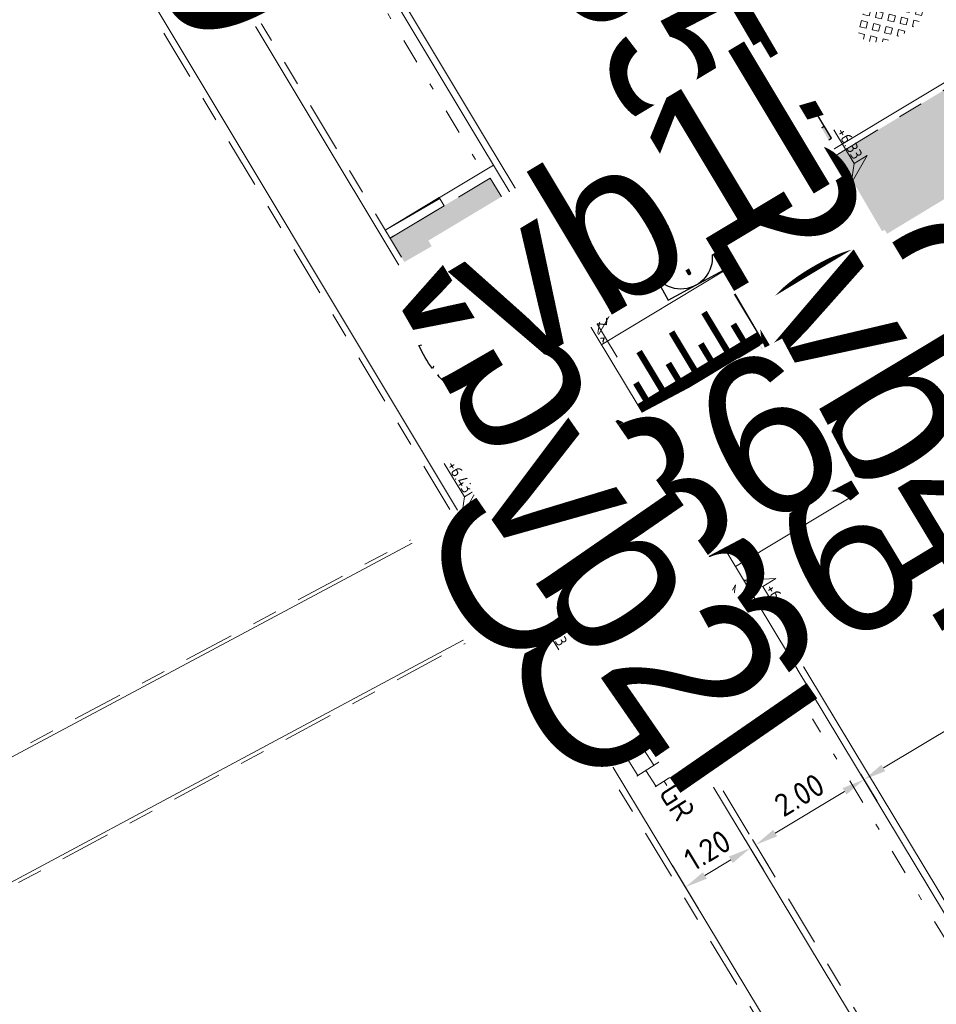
# Model space of a CAD drawing. Header units: metres. Extents: x 155090 to 155676, y 461362 to 461889.
# Tile 70 of 99: x 155256 to 155270, y 461647 to 461663. Entities that reach past the tile are written whole.
import ezdxf
from ezdxf.enums import TextEntityAlignment as Align

# ---------------------------------------------------------------- set-up
doc = ezdxf.new("R2018")
doc.units = ezdxf.units.M
for name, pattern in [('VH-GELEIDEBAND', [6, 2, -2, 0, -2]), ('VH-OPSLUITBAND-SO', [10, 4, -2, 2, -2]), ('VH-TROTTOIRBAND_130-150', [15, 5, -2, 2, -2, 2, -2]), ('ZZ-HIDDEN-SO', [4, 2, -2])]:
    doc.linetypes.add(name, pattern=pattern)
doc.layers.get('0').update_dxf_attribs({"lineweight": 18})
doc.layers.get('Defpoints').update_dxf_attribs({"lineweight": 18})
for name, color, linetype, lineweight in [('B-WE-VH-KANTOPSLUITING_OPSLUITBAND_60X200-G', 150, 'VH-OPSLUITBAND-SO', 18), ('B-WE-VH-MATERIAALGRENS-G', 7, 'ZZ-HIDDEN-SO', 18), ('B-WE-VH-VERHARDING_HALFVERHARDING_GRASBETONSTEEN-S-200', 130, 'Continuous', 18), ('N-WE-GR-BOOM-S', 90, 'Continuous', 25), ('N-WE-RI-OVERIG_RIOOLPUT_INSPECTIE-S-200', 10, 'Continuous', 25), ('N-WE-VH-KANTOPSLUITING-T18', 10, 'Continuous', 18), ('N-WE-VH-KANTOPSLUITING_GELEIDEBAND_50 200-G', 20, 'VH-GELEIDEBAND', 18), ('N-WE-VH-KANTOPSLUITING_OPSLUITBAND_100X200-G', 150, 'VH-OPSLUITBAND-SO', 18), ('N-WE-VH-KANTOPSLUITING_TROTTOIRBAND_130 150X250-G', 210, 'VH-TROTTOIRBAND_130-150', 18), ('N-WE-VH-KANTOPSLUITING_VERLOOPBAND-S', 7, 'Continuous', 18), ('N-WE-VH-KANTOPSLUITING_VOORKANT_BAND-G', 50, 'Continuous', 18), ('N-WE-VH-KANTVERHARDING_STREKLAAG-G', 60, 'Continuous', 18), ('N-WE-VH-VERHARDING_TEGEL-KLEUR-DUN-S', 7, 'Continuous', 18), ('N-WE-VW-MARKERING_SYMBOOL_PLATEAU-S', 7, 'Continuous', 18), ('X-XX-AL-HOOGTELABEL-S', 7, 'Continuous', 18), ('X-XX-AL-M', 7, 'Continuous', 18)]:
    doc.layers.add(name, color=color, linetype=linetype, lineweight=lineweight)
doc.layers.add('N-WE-GR-Groen-A-200', color=7, linetype='Continuous', lineweight=18, true_color=0x52a500)
doc.layers.add('N-WE-RI-HWA_KOLK-S-200', color=150, linetype='Continuous', lineweight=25, true_color=0x007fff)
doc.styles.add('NLCS-ISO', font='NLCS-ISO.ttf')
doc.styles.add('NLCS-ISO-M200-T18', font='NLCS-ISO.ttf', dxfattribs={"height": 0.36})
doc.dimstyles.new('NLCS-M200-T18-PIJL_L2_H1', dxfattribs={"dimscale": 0.2, "dimtxt": 2.5, "dimasz": 1.8, "dimexe": 2, "dimexo": 2, "dimgap": 0.7, "dimtad": 1, "dimzin": 0, "dimdsep": 46, "dimtxsty": 'NLCS-ISO-M200-T18', "dimcen": 0, "dimdle": 2, "dimclrd": 256, "dimclre": 256, "dimclrt": 10, "dimadec": 1, "dimazin": 0, "dimtfac": 1, "dimtdec": 3, "dimtofl": 0, "dimtmove": 0, "dimatfit": 3, "dimfxl": 2, "dimfxlon": 1, "dimtfillclr": 256, "dimtolj": 1, "dimtzin": 0, "dimlwd": -1, "dimlwe": -1, "dimarcsym": 0})
doc.dimstyles.new('NLCS-M200-T18-PIJL_L2_H2', dxfattribs={"dimscale": 0.2, "dimtxt": 0.36, "dimasz": 1.8, "dimexe": 2, "dimexo": 2, "dimgap": 0.7, "dimtad": 1, "dimzin": 0, "dimdsep": 46, "dimtxsty": 'NLCS-ISO-M200-T18', "dimcen": 0, "dimdle": 2, "dimclrd": 256, "dimclre": 256, "dimclrt": 10, "dimazin": 0, "dimtfac": 1, "dimtofl": 0, "dimtmove": 0, "dimatfit": 3, "dimfxl": 2, "dimfxlon": 1, "dimtfill": 1, "dimtfillclr": 256, "dimtolj": 1, "dimtzin": 0, "dimlwd": -1, "dimlwe": -1, "dimarcsym": 0})

# ---------------------------------------------------------------- blocks, each defined once
blk = doc.blocks.new('*D36')
at = {"layer": 'Defpoints', "color": 0, "transparency": 16777216}
for p in [(155272.808, 461652.989), (155272.808, 461652.989), (155268.951, 461650.671)]:
    blk.add_point(p, dxfattribs=at)
at = {"layer": 'X-XX-AL-M', "transparency": 16777216}
for p, q in [((155272.808, 461652.989), (155273.014, 461652.646)), ((155269.26, 461650.857), (155272.5, 461652.804)), ((155268.951, 461650.671), (155269.157, 461650.328))]:
    blk.add_line(p, q, dxfattribs=at)
for points in [[(155272.469, 461652.855), (155272.531, 461652.752), (155272.808, 461652.989)], [(155269.229, 461650.908), (155269.29, 461650.805), (155268.951, 461650.671)]]:
    blk.add_solid(points, dxfattribs=at)
at = {"layer": 'X-XX-AL-M', "color": 10, "transparency": 16777216, "insert": (155270.715, 461652.104), "char_height": 0.36, "attachment_point": 5, "rotation": 30.9996, "style": 'NLCS-ISO-M200-T18', "bg_fill": 3, "box_fill_scale": 1.1, "bg_fill_color": 256, "bg_fill_true_color": 13158600, "bg_fill_transparency": 0}
blk.add_mtext('\\A1;4.50', dxfattribs=at)
blk = doc.blocks.new('*U53')
at = {"lineweight": 30, "flags": 106}
blk.add_attdef('OB', text='', height=0.36, dxfattribs=at).set_placement((0, 0.1), align=Align.BOTTOM_CENTER)
blk = doc.blocks.new('*U46')
at = {"lineweight": 9}
for p, q in [((-1.5, -1.6), (-1.5, 1.6)), ((0, -1.784), (0, 1.784)), ((1.5, -1.6), (1.5, 1.6)), ((-3, -0.835), (-3, 0.835)), ((-1.837, 1.5), (-1.5, 1.5)), ((0, 1.5), (1.5, 1.5)), ((3, -0.835), (3, 0.835)), ((-3.08, 0.75), (-3, 0.75)), ((-3, 0), (-1.5, 0)), ((-1.5, 0.75), (0, 0.75)), ((0, 0), (1.5, 0)), ((1.5, 0.75), (3, 0.75)), ((3, 0), (3.395, 0)), ((-3.08, -0.75), (-3, -0.75)), ((-1.5, -0.75), (0, -0.75)), ((1.5, -0.75), (3, -0.75)), ((-1.837, -1.5), (-1.5, -1.5)), ((0, -1.5), (1.5, -1.5))]:
    blk.add_line(p, q, dxfattribs=at)
at = {"style": 'NLCS-ISO'}
blk.add_attdef('FORMAAT', text='', height=1.8, dxfattribs=at).set_placement((-3.18, 0), align=Align.MIDDLE_RIGHT)
blk.add_attdef('KLEUR', text='', height=1.8, dxfattribs=at).set_placement((3.495, 0), align=Align.MIDDLE_LEFT)
blk = doc.blocks.new('*U50')
at = {"lineweight": 30, "flags": 106}
blk.add_attdef('OB', text='', height=0.36, dxfattribs=at).set_placement((0, 0.1), align=Align.BOTTOM_CENTER)
blk = doc.blocks.new('*U51')
at = {"lineweight": 30, "flags": 106}
blk.add_attdef('OB', text='', height=0.36, dxfattribs=at).set_placement((0, 0.1), align=Align.BOTTOM_CENTER)
blk = doc.blocks.new('*D84')
at = {"layer": 'Defpoints', "color": 0, "transparency": 16777216}
for p in [(155263.75, 461655.592), (155264.817, 461654.483), (155264.524, 461654.307)]:
    blk.add_point(p, dxfattribs=at)
at = {"layer": 'X-XX-AL-M', "transparency": 16777216}
for p, q in [((155264.043, 461655.768), (155264.385, 461655.974)), ((155264.229, 461655.459), (155264.631, 461654.792)), ((155264.817, 461654.483), (155265.159, 461654.69))]:
    blk.add_line(p, q, dxfattribs=at)
for points in [[(155264.28, 461655.49), (155264.177, 461655.428), (155264.043, 461655.768)], [(155264.682, 461654.823), (155264.58, 461654.761), (155264.817, 461654.483)]]:
    blk.add_solid(points, dxfattribs=at)
at = {"layer": 'X-XX-AL-M', "color": 10, "transparency": 16777216, "insert": (155264.704, 461655.291), "char_height": 0.36, "attachment_point": 5, "rotation": 301.0715, "style": 'NLCS-ISO-M200-T18', "bg_fill": 3, "box_fill_scale": 1.1, "bg_fill_color": 256, "bg_fill_true_color": 13158600, "bg_fill_transparency": 0}
blk.add_mtext('\\A1;1.50', dxfattribs=at)
blk = doc.blocks.new('*D85')
at = {"layer": 'Defpoints', "color": 0, "transparency": 16777216}
for p in [(155264.907, 461653.313), (155263.88, 461652.694), (155267.152, 461649.587)]:
    blk.add_point(p, dxfattribs=at)
at = {"layer": 'X-XX-AL-M', "transparency": 16777216}
for p, q in [((155266.946, 461649.93), (155267.359, 461649.245)), ((155265.918, 461649.31), (155266.331, 461648.625)), ((155266.433, 461649.154), (155266.844, 461649.401))]:
    blk.add_line(p, q, dxfattribs=at)
for points in [[(155266.813, 461649.453), (155266.875, 461649.35), (155267.152, 461649.587)], [(155266.402, 461649.205), (155266.464, 461649.102), (155266.125, 461648.968)]]:
    blk.add_solid(points, dxfattribs=at)
at = {"layer": 'X-XX-AL-M', "color": 10, "transparency": 16777216, "insert": (155266.473, 461649.552), "char_height": 0.36, "attachment_point": 5, "rotation": 31.0715, "style": 'NLCS-ISO-M200-T18', "bg_fill": 3, "box_fill_scale": 1.1, "bg_fill_color": 256, "bg_fill_true_color": 13158600, "bg_fill_transparency": 0}
blk.add_mtext('\\A1;1.20', dxfattribs=at)
blk = doc.blocks.new('*U139')
blk.add_line((0, 20), (1000, 0))
blk.add_lwpolyline([(0, 0), (1000, 0), (1000, 150), (0, 150)], close=True)
blk = doc.blocks.new('*U140')
at = {"lineweight": 30, "flags": 106}
blk.add_attdef('OB', text='', height=0.36, dxfattribs=at).set_placement((0, 0.1), align=Align.BOTTOM_CENTER)
blk = doc.blocks.new('SVH-VERLOOPBAND_TROTTOIRBAND 130 150X250 HD_OPSLUITBAND 100X200 HD_LINKS_L1000-MM_DYN')
blk.add_lwpolyline([(0, 0.1), (0.1, 0.1), (0.9, 0.15), (1, 0.15), (1, 0), (0, 0)], close=True)
blk.add_lwpolyline([(0.9, 0.02), (1, 0.02), (0.9, 0.02), (0.1, 0)])
blk = doc.blocks.new('*U118')
at = {"lineweight": 30, "flags": 106}
blk.add_attdef('OB', text='', height=0.36, dxfattribs=at).set_placement((0, 0.1), align=Align.BOTTOM_CENTER)
blk = doc.blocks.new('*U250')
at = {"lineweight": 18}
for p, q in [((-2.46, 2.07), (-2.46, 4.47)), ((-2.46, 4.47), (0, 0)), ((-8.66, 2.07), (-2.46, 2.07)), ((0, 0), (-2.46, 2.07))]:
    blk.add_line(p, q, dxfattribs=at)
at = {"lineweight": 18, "style": 'NLCS-ISO'}
blk.add_attdef('...', text='', height=1.8, dxfattribs=at).set_placement((-5.56, 1.65), align=Align.BOTTOM_CENTER)
blk = doc.blocks.new('*U409')
at = {"lineweight": 18}
for p, q in [((2.46, 4.47), (0, 0)), ((2.46, 2.07), (2.46, 4.47)), ((0, 0), (2.46, 2.07)), ((8.66, 2.07), (2.46, 2.07))]:
    blk.add_line(p, q, dxfattribs=at)
at = {"lineweight": 18, "style": 'NLCS-ISO'}
blk.add_attdef('...', text='', height=1.8, dxfattribs=at).set_placement((5.56, 1.65), align=Align.BOTTOM_CENTER)
blk = doc.blocks.new('*U257')
blk.add_lwpolyline([(0, 0), (1000, 0), (1000, 200), (0, 200)], close=True)
blk.add_lwpolyline([(900, 0), (100, 150), (0, 150)])
blk = doc.blocks.new('*U258')
at = {"lineweight": 30, "flags": 106}
blk.add_attdef('OB', text='', height=0.36, dxfattribs=at).set_placement((0, 0.1), align=Align.BOTTOM_CENTER)
blk = doc.blocks.new('SRI-KOLK_TROTTOIR-SO')
blk.add_hatch(color=256).paths.add_polyline_path([(1.125, 1.5), (-1.125, 1.5), (-1.125, 0)])
blk.add_line((-1.125, 0), (1.125, 1.5))
at = {"flags": 128}
blk.add_lwpolyline([(-1.125, 0), (1.125, 0), (1.125, 1.5), (-1.125, 1.5)], close=True, dxfattribs=at)
blk = doc.blocks.new('SRI-KOLK_RWS-SO')
h = blk.add_hatch(color=256)
h.dxf.hatch_style = 1
h.paths.add_polyline_path([(0, 0), (1.125, 0), (1.125, 1.5), (0, 1.5)])
blk.add_line((0, 0), (0, 1.5))
blk.add_lwpolyline([(-1.125, 0), (1.125, 0), (1.125, 1.5), (-1.125, 1.5)], close=True)
blk = doc.blocks.new('SVH-GRASBETONSTEEN_02_KL-SO')
for p, q in [((-0.77, 1.29), (-0.415, 1.646)), ((-0.059, 1.29), (-0.415, 1.646)), ((0.297, 1.646), (0.223, 1.72)), ((0.297, 1.646), (0.362, 1.711)), ((0.653, 1.29), (0.989, 1.626)), ((1.364, 1.29), (1.038, 1.616)), ((-2.905, 0.579), (-2.549, 0.935)), ((-2.193, 0.579), (-2.549, 0.935)), ((-2.193, 1.29), (-2.164, 1.32)), ((-1.838, 0.935), (-2.193, 1.29)), ((-1.838, 0.935), (-1.482, 1.29)), ((-1.482, 1.29), (-1.691, 1.5)), ((-1.482, 0.579), (-1.126, 0.935)), ((-0.77, 0.579), (-1.126, 0.935)), ((-0.415, 0.935), (-0.77, 1.29)), ((-0.415, 0.935), (-0.059, 1.29)), ((-0.059, 0.579), (0.297, 0.935)), ((0.653, 0.579), (0.297, 0.935)), ((1.008, 0.935), (0.653, 1.29)), ((1.008, 0.935), (1.364, 1.29)), ((1.364, 0.579), (1.72, 0.935)), ((2.076, 0.579), (1.72, 0.935)), ((2.432, 0.935), (2.128, 1.239)), ((2.432, 0.935), (2.499, 1.002)), ((-2.905, -0.133), (-3.256, 0.218)), ((-2.549, 0.223), (-2.905, 0.579)), ((-2.549, 0.223), (-2.193, 0.579)), ((-2.193, -0.133), (-1.838, 0.223)), ((-1.482, -0.133), (-1.838, 0.223)), ((-1.126, 0.223), (-1.482, 0.579)), ((-1.126, 0.223), (-0.77, 0.579)), ((-0.77, -0.133), (-0.415, 0.223)), ((-0.059, -0.133), (-0.415, 0.223)), ((0.297, 0.223), (-0.059, 0.579)), ((0.297, 0.223), (0.653, 0.579)), ((0.653, -0.133), (1.008, 0.223)), ((1.364, -0.133), (1.008, 0.223)), ((1.72, 0.223), (1.364, 0.579)), ((1.72, 0.223), (2.076, 0.579)), ((2.076, -0.133), (2.432, 0.223)), ((2.787, -0.133), (2.432, 0.223)), ((2.787, 0.579), (2.855, 0.646)), ((3.016, 0.35), (2.787, 0.579)), ((-3.178, -0.406), (-2.905, -0.133)), ((-2.875, -0.814), (-2.549, -0.489)), ((-2.193, -0.844), (-2.549, -0.489)), ((-1.838, -0.489), (-2.193, -0.133)), ((-1.838, -0.489), (-1.482, -0.133)), ((-1.482, -0.844), (-1.126, -0.489)), ((-0.77, -0.844), (-1.126, -0.489)), ((-0.415, -0.489), (-0.77, -0.133)), ((-0.415, -0.489), (-0.059, -0.133)), ((-0.059, -0.844), (0.297, -0.489)), ((0.653, -0.844), (0.297, -0.489)), ((1.008, -0.489), (0.653, -0.133)), ((1.008, -0.489), (1.364, -0.133)), ((1.364, -0.844), (1.72, -0.489)), ((2.076, -0.844), (1.72, -0.489)), ((2.432, -0.489), (2.076, -0.133)), ((2.432, -0.489), (2.787, -0.133)), ((-2.47, -1.121), (-2.193, -0.844)), ((-1.993, -1.355), (-1.838, -1.2)), ((-1.529, -1.509), (-1.838, -1.2)), ((-1.126, -1.2), (-1.482, -0.844)), ((-1.126, -1.2), (-0.77, -0.844)), ((-0.77, -1.556), (-0.415, -1.2)), ((-0.662, -1.665), (-0.77, -1.556)), ((-0.059, -1.556), (-0.415, -1.2)), ((-0.193, -1.69), (-0.059, -1.556)), ((0.297, -1.2), (-0.059, -0.844)), ((0.297, -1.2), (0.653, -0.844)), ((0.653, -1.556), (1.008, -1.2)), ((0.729, -1.632), (0.653, -1.556)), ((1.319, -1.511), (1.008, -1.2)), ((1.72, -1.2), (1.364, -0.844)), ((1.72, -1.2), (2.076, -0.844))]:
    blk.add_line(p, q)
at = {"style": 'NLCS-ISO'}
blk.add_attdef('FORMAAT', text='', height=1.8, dxfattribs=at).set_placement((-4.309, -0.133), align=Align.MIDDLE_RIGHT)
blk.add_attdef('KLEUR', text='', height=1.8, dxfattribs=at).set_placement((4.191, -0.133), align=Align.MIDDLE_LEFT)
at = {"style": 'NLCS-ISO', "flags": 1}
blk.add_attdef('FUNCTIE', text='', height=1.8, dxfattribs=at).set_placement((-0.059, -2.883), align=Align.TOP_CENTER)
blk = doc.blocks.new('*U297')
for points in [[(0, 4.1), (4.5, 4.1)], [(0, 2.05), (4.5, 2.05)], [(0, 0), (4.5, 0)]]:
    blk.add_lwpolyline(points)
for points, const_width in [([(0.45, 3.7), (0.45, 3)], 0.1), ([(1.05, 3.7), (1.05, 3)], 0.1), ([(1.65, 3.7), (1.65, 3)], 0.1), ([(2.25, 3.7), (2.25, 3)], 0.1), ([(2.85, 3.7), (2.85, 3)], 0.1), ([(3.45, 3.7), (3.45, 3)], 0.1), ([(4.05, 3.7), (4.05, 3)], 0.1), ([(0.15, 3.3), (0.15, 3)], 0.1), ([(0.75, 3.3), (0.75, 3)], 0.1), ([(1.35, 3.3), (1.35, 3)], 0.1), ([(1.95, 3.3), (1.95, 3)], 0.1), ([(2.55, 3.3), (2.55, 3)], 0.1), ([(3.15, 3.3), (3.15, 3)], 0.1), ([(3.75, 3.3), (3.75, 3)], 0.1), ([(4.35, 3.3), (4.35, 3)], 0.1), ([(0, 2.9), (4.5, 2.9)], 0.2), ([(0, 1.2), (4.5, 1.2)], 0.2), ([(0.15, 0.8), (0.15, 1.1)], 0.1), ([(0.45, 0.4), (0.45, 1.1)], 0.1), ([(0.75, 0.8), (0.75, 1.1)], 0.1), ([(1.05, 0.4), (1.05, 1.1)], 0.1), ([(1.35, 0.8), (1.35, 1.1)], 0.1), ([(1.65, 0.4), (1.65, 1.1)], 0.1), ([(1.95, 0.8), (1.95, 1.1)], 0.1), ([(2.25, 0.4), (2.25, 1.1)], 0.1), ([(2.55, 0.8), (2.55, 1.1)], 0.1), ([(2.85, 0.4), (2.85, 1.1)], 0.1), ([(3.15, 0.8), (3.15, 1.1)], 0.1), ([(3.45, 0.4), (3.45, 1.1)], 0.1), ([(3.75, 0.8), (3.75, 1.1)], 0.1), ([(4.05, 0.4), (4.05, 1.1)], 0.1), ([(4.35, 0.8), (4.35, 1.1)], 0.1)]:
    blk.add_lwpolyline(points, dxfattribs=dict(const_width=const_width))
blk = doc.blocks.new('*D311')
at = {"layer": 'Defpoints', "color": 0, "transparency": 16777216}
for p in [(155267.304, 461657.55), (155268.078, 461656.265), (155268.078, 461656.265)]:
    blk.add_point(p, dxfattribs=at)
at = {"layer": 'X-XX-AL-M', "transparency": 16777216}
for p, q in [((155267.304, 461657.55), (155266.961, 461657.344)), ((155267.489, 461657.242), (155267.892, 461656.574)), ((155268.078, 461656.265), (155267.735, 461656.059))]:
    blk.add_line(p, q, dxfattribs=at)
for points in [[(155267.541, 461657.273), (155267.438, 461657.211), (155267.304, 461657.55)], [(155267.943, 461656.605), (155267.841, 461656.543), (155268.078, 461656.265)]]:
    blk.add_solid(points, dxfattribs=at)
at = {"layer": 'X-XX-AL-M', "color": 10, "transparency": 16777216, "insert": (155267.965, 461657.073), "char_height": 0.36, "attachment_point": 5, "rotation": 301.0715, "style": 'NLCS-ISO-M200-T18', "bg_fill": 3, "box_fill_scale": 1.1, "bg_fill_color": 256, "bg_fill_true_color": 13158600, "bg_fill_transparency": 0}
blk.add_mtext('\\A1;1.50', dxfattribs=at)
blk = doc.blocks.new('SGR-BOOM_05')
blk.add_lwpolyline([(0.433, 4.712), (0.441, 4.722), (0.45, 4.731), (0.457, 4.739), (0.465, 4.746), (0.473, 4.754), (0.48, 4.761), (0.487, 4.77), (0.494, 4.779), (0.501, 4.79), (0.508, 4.802), (0.513, 4.817), (0.516, 4.836), (0.517, 4.858), (0.515, 4.885), (0.509, 4.916), (0.475, 5.034, -0.52938), (0.529, 5.099, -0.087139), (2.218, 4.625, -0.372341), (2.284, 4.473), (2.354, 4.119), (2.18, 3.946), (1.992, 3.985), (1.767, 3.817), (1.853, 3.602), (2.086, 3.527), (2.712, 3.671), (2.864, 3.587), (2.85, 3.453), (2.707, 3.365), (2.577, 2.941), (2.743, 2.67), (3.168, 3.347, -0.504641), (3.406, 3.14, 0.331948), (3.544, 2.921, 0.282008), (3.993, 3.004), (3.957, 2.985, -0.512156), (4.163, 2.984, -0.16076), (5.094, -0.056), (4.977, -0.169), (4.976, -0.294), (4.862, -0.315), (4.876, -0.438), (4.698, -0.381), (4.644, -0.519), (4.864, -0.665), (4.933, -0.72), (5.054, -0.599, -0.106371), (4.341, -2.61), (3.705, -2.201), (3.588, -2.282), (3.512, -1.945), (3.286, -1.673), (3.024, -1.676), (3.03, -1.99), (2.83, -2.678), (2.861, -2.809), (3.005, -2.829), (3.93, -3.183, -0.236298), (-0.225, -5.013, 0.159625), (-0.347, -4.77, 0.350802), (-0.315, -4.528, -0.504641), (-0.6, -4.393), (-0.531, -4.17), (-0.647, -3.962), (-0.802, -3.978), (-0.825, -4.144), (-0.942, -4.211), (-1.08, -4.106), (-1.2, -3.475), (-1.291, -3.384), (-1.522, -3.391), (-1.586, -3.665), (-1.68, -3.694), (-1.769, -3.923), (-2.003, -3.798, 0.733583), (-1.918, -3.973, -0.861625), (-1.87, -4.128, 0.279978), (-2.043, -4.393), (-2.036, -4.403, -0.827056), (-2.208, -4.583, -0.116774), (-4.152, -2.556), (-4.114, -2.549), (-4.084, -2.541), (-4.059, -2.531), (-4.039, -2.52), (-4.024, -2.509), (-4.013, -2.498), (-4.004, -2.486), (-3.768, -2.184), (-3.762, -2.173), (-3.758, -2.163), (-3.755, -2.153), (-3.752, -2.143), (-3.748, -2.133), (-3.745, -2.123), (-3.74, -2.111), (-3.735, -2.099), (-3.729, -2.085), (-3.721, -2.071), (-3.713, -2.056), (-3.705, -2.04), (-3.697, -2.024), (-3.689, -2.007), (-3.682, -1.991), (-3.676, -1.975), (-3.671, -1.959), (-3.668, -1.944), (-3.666, -1.929), (-3.665, -1.916), (-3.666, -1.904), (-3.668, -1.893), (-3.671, -1.884), (-3.676, -1.877), (-3.682, -1.872), (-3.69, -1.869), (-3.698, -1.867), (-3.708, -1.866), (-3.718, -1.865), (-3.729, -1.864), (-3.74, -1.863), (-3.752, -1.86), (-3.764, -1.856), (-3.776, -1.85), (-3.788, -1.843), (-3.801, -1.835), (-3.813, -1.826), (-3.826, -1.816), (-3.84, -1.806), (-3.853, -1.796), (-3.866, -1.785), (-3.88, -1.774), (-3.893, -1.762), (-3.907, -1.75), (-4.15, -2.028), (-4.162, -2.015), (-4.173, -2), (-4.183, -1.984), (-4.193, -1.968), (-4.204, -1.951), (-4.219, -1.938), (-4.242, -1.928), (-4.274, -1.924), (-4.319, -1.929), (-4.379, -1.942), (-4.457, -1.967, -0.040997), (-4.791, -1.027), (-4.617, -1.057), (-4.463, -1.156), (-4.38, -1.082), (-4.281, -0.927), (-4.376, -0.782), (-4.323, -0.567), (-4.52, -0.551), (-4.652, -0.423), (-4.892, -0.58, -0.05814), (-4.988, 0.829), (-4.852, 0.802), (-4.298, 0.364), (-4.06, 0.447), (-3.128, 0.693), (-3.049, 1), (-3.409, 1.144), (-3.464, 1.261), (-4.121, 1.584), (-4.136, 1.769), (-4.358, 1.957), (-4.448, 2.14), (-4.297, 2.378), (-3.958, 2.431), (-3.65, 2.633), (-3.646, 2.84), (-3.838, 3.066), (-3.787, 3.162), (-3.863, 3.31, -0.13428), (-1.664, 4.835, -0.541727), (-1.597, 4.783), (-1.608, 4.639), (-1.605, 4.565), (-1.595, 4.508), (-1.579, 4.465), (-1.558, 4.434), (-1.535, 4.41), (-1.511, 4.392), (-1.487, 4.376), (-1.465, 4.359), (-1.446, 4.342), (-1.428, 4.325), (-1.411, 4.309), (-1.395, 4.295), (-1.38, 4.284), (-1.364, 4.276), (-1.347, 4.272), (-1.33, 4.272), (-1.312, 4.277), (-1.292, 4.285), (-1.273, 4.294), (-1.252, 4.305), (-1.232, 4.316), (-1.211, 4.327), (-1.189, 4.336), (-1.168, 4.342), (-1.147, 4.347), (-1.126, 4.35), (-1.105, 4.353), (-1.085, 4.356), (-1.066, 4.36), (-1.048, 4.365), (-1.031, 4.372), (-1.015, 4.382), (-1, 4.394), (-0.986, 4.408), (-0.973, 4.424), (-0.963, 4.324), (-0.94, 4.298), (-0.834, 4.118), (-0.611, 3.996), (-0.927, 4.508), (-0.921, 4.523), (-0.917, 4.539), (-0.915, 4.553), (-0.916, 4.568), (-0.92, 4.583), (-0.927, 4.598), (-0.938, 4.613), (-0.953, 4.629), (-0.972, 4.647), (-0.994, 4.667), (-1.02, 4.691), (-1.05, 4.719), (-1.082, 4.754), (-1.117, 4.795), (-1.199, 4.901, -0.543104), (-1.171, 4.981, -0.046766), (-0.234, 5.117, -0.385168), (-0.182, 5.074), (-0.152, 4.882), (-0.138, 4.822), (-0.121, 4.78), (-0.104, 4.753), (-0.085, 4.737), (-0.066, 4.73), (-0.047, 4.727), (-0.027, 4.726), (-0.009, 4.724), (0.009, 4.72), (0.027, 4.716), (0.044, 4.71), (0.061, 4.704), (0.077, 4.697), (0.093, 4.689), (0.109, 4.682), (0.124, 4.675), (0.139, 4.668), (0.153, 4.66), (0.167, 4.653), (0.18, 4.645), (0.191, 4.638), (0.202, 4.629), (0.211, 4.621), (0.219, 4.611), (0.225, 4.602), (0.231, 4.593), (0.236, 4.584), (0.242, 4.576), (0.247, 4.569), (0.253, 4.564), (0.26, 4.56), (0.269, 4.559), (0.278, 4.56), (0.289, 4.563), (0.3, 4.568), (0.312, 4.574), (0.324, 4.582), (0.336, 4.592), (0.348, 4.603), (0.36, 4.616), (0.371, 4.63), (0.382, 4.644), (0.393, 4.659), (0.404, 4.673), (0.414, 4.687), (0.423, 4.7)], format="xyb", close=True)
blk.add_circle((0, 0), 0.15)
blk = doc.blocks.new('SRI-PUT_INSPECTIE-SO')
at = {"flags": 128}
blk.add_lwpolyline([(-2, -2), (2, -2), (2, 2), (-2, 2)], close=True, dxfattribs=at)
blk.add_circle((0, 0), 2)
at = {"style": 'NLCS-ISO'}
blk.add_text('I', height=2.5, dxfattribs=at).set_placement((-0.003, -0.007), align=Align.MIDDLE_CENTER)
blk = doc.blocks.new('*D577')
at = {"layer": 'Defpoints', "color": 0, "transparency": 16777216}
for p in [(155268.694, 461651.098), (155268.951, 461650.671), (155266.981, 461650.066)]:
    blk.add_point(p, dxfattribs=at)
at = {"layer": 'X-XX-AL-M', "transparency": 16777216}
for p, q in [((155268.9, 461650.756), (155269.158, 461650.328)), ((155267.546, 461649.825), (155268.643, 461650.485)), ((155267.187, 461649.724), (155267.445, 461649.296))]:
    blk.add_line(p, q, dxfattribs=at)
for points in [[(155268.612, 461650.537), (155268.674, 461650.434), (155268.951, 461650.671)], [(155267.515, 461649.876), (155267.577, 461649.773), (155267.238, 461649.639)]]:
    blk.add_solid(points, dxfattribs=at)
at = {"layer": 'X-XX-AL-M', "color": 10, "transparency": 16777216, "insert": (155267.929, 461650.429), "char_height": 0.36, "attachment_point": 5, "rotation": 31.0715, "style": 'NLCS-ISO-M200-T18'}
blk.add_mtext('\\A1;2.00', dxfattribs=at)

msp = doc.modelspace()

# ---------------------------------------------------------------- hatches: boundary and pattern name
at = {"layer": 'N-WE-GR-Groen-A-200', "true_color": 0x7fff00, "transparency": 33554585}
h = msp.add_hatch(color=70, dxfattribs=at)
h.dxf.hatch_style = 1
h.paths.add_polyline_path([(155277.076, 461663.492), (155269.142, 461675.59), (155266.238, 461673.898), (155271.156, 461665.71), (155272.728, 461663.101), (155272.6, 461663.023), (155268.488, 461660.546), (155269.473, 461658.911)])
h = msp.add_hatch(color=70, dxfattribs=at)
h.dxf.hatch_style = 1
h.paths.add_polyline_path([(155263.036, 461660.197), (155261.449, 461659.245), (155263.618, 461655.629), (155265.254, 461656.61), (155264.799, 461657.271)])

# ---------------------------------------------------------------- linework, layer by layer
at = {"layer": 'B-WE-VH-KANTOPSLUITING_OPSLUITBAND_60X200-G', "ltscale": 0.2, "flags": 128}
for points in [[(155270.265, 461657.403), (155269.388, 461658.859)], [(155262.462, 461654.835), (155262.462, 461654.835), (155211.305, 461627.51)], [(155212.199, 461625.804), (155263.427, 461653.251)]]:
    msp.add_lwpolyline(points, dxfattribs=at)
at = {"layer": 'B-WE-VH-MATERIAALGRENS-G', "ltscale": 0.1, "flags": 128}
for points in [[(155262.462, 461654.835), (155262.55, 461654.882)], [(155263.427, 461653.251), (155263.515, 461653.298)]]:
    msp.add_lwpolyline(points, dxfattribs=at)
at = {"layer": 'N-WE-VH-KANTOPSLUITING_GELEIDEBAND_50 200-G', "ltscale": 0.2, "flags": 128}
for points in [[(155243.843, 461692.567), (155253.755, 461676.251), (155254.26, 461674.725), (155262.715, 461660.633), (155262.915, 461660.3)], [(155260.697, 461673.509), (155266.914, 461663.158), (155269.473, 461658.911)], [(155266.716, 461653.993), (155277.859, 461635.5), (155281.207, 461629.943), (155290.906, 461614.016)]]:
    msp.add_lwpolyline(points, dxfattribs=at)
at = {"layer": 'N-WE-VH-KANTOPSLUITING_OPSLUITBAND_100X200-G', "ltscale": 0.2, "flags": 128}
for points in [[(155269.388, 461658.859), (155277.076, 461663.492), (155269.142, 461675.59), (155266.238, 461673.898)], [(155254.425, 461674.448), (155252.882, 461673.522), (155263.618, 461655.629), (155265.254, 461656.61)], [(155251.693, 461672.783), (155262.462, 461654.835)], [(155272.599, 461663.023), (155268.488, 461660.546)], [(155266.079, 461655.244), (155265.307, 461656.525)], [(155277.038, 461636.863), (155275.496, 461635.934), (155264.503, 461654.178), (155266.131, 461655.158)], [(155263.427, 461653.251), (155263.427, 461653.251), (155274.205, 461635.364)]]:
    msp.add_lwpolyline(points, dxfattribs=at)
at = {"layer": 'N-WE-VH-KANTOPSLUITING_TROTTOIRBAND_130 150X250-G', "ltscale": 0.2, "flags": 128}
msp.add_lwpolyline([(155264.799, 461657.271), (155263.036, 461660.197), (155261.449, 461659.245)], dxfattribs=at)
at = {"layer": 'N-WE-VH-KANTOPSLUITING_VOORKANT_BAND-G', "ltscale": 0.2, "flags": 128}
msp.add_lwpolyline([(155256.309, 461681.098), (155257.359, 461679.371), (155257.868, 461677.832), (155258.433, 461676.89), (155266.743, 461663.055), (155285.227, 461632.378), (155293.115, 461619.426, 0.408681), (155301.263, 461617.363), (155351.043, 461646.4, 0.428626), (155352.38, 461652.038), (155350.758, 461654.528)], format="xyb", dxfattribs=at)
for points in [[(155269.439, 461658.774), (155277.216, 461663.46), (155269.173, 461675.724), (155266.186, 461673.984)], [(155254.374, 461674.534), (155252.745, 461673.557), (155263.584, 461655.492), (155265.307, 461656.525)], [(155211.333, 461627.457), (155262.581, 461654.831), (155251.75, 461672.882), (155201.362, 461645.967)], [(155272.548, 461663.109), (155268.437, 461660.631)], [(155263.087, 461660.403), (155261.371, 461659.374)], [(155277.09, 461636.777), (155275.462, 461635.796), (155264.366, 461654.212), (155266.079, 461655.244)]]:
    msp.add_lwpolyline(points, dxfattribs=at)
msp.add_lwpolyline([(155212.082, 461625.809), (155263.484, 461653.35), (155274.324, 461635.36), (155222.058, 461607.449)], close=True, dxfattribs=at)
at = {"layer": 'N-WE-VH-KANTVERHARDING_STREKLAAG-G', "ltscale": 0.2, "flags": 128}
msp.add_lwpolyline([(155248.026, 461694.532, 0.000254), (155248.029, 461694.525), (155256.22, 461681.044), (155257.263, 461679.327), (155257.772, 461677.788), (155258.343, 461676.836), (155266.653, 461663.001), (155268.746, 461659.528)], format="xyb", dxfattribs=at)
at = {"layer": 'N-WE-VH-KANTVERHARDING_STREKLAAG-G', "ltscale": 0.2}
msp.add_lwpolyline([(155244.363, 461692.298), (155254.033, 461676.38), (155254.539, 461674.853), (155262.976, 461660.791), (155265.044, 461657.358)], dxfattribs=at)

# ---------------------------------------------------------------- block references
at = {"layer": 'B-WE-VH-VERHARDING_HALFVERHARDING_GRASBETONSTEEN-S-200', "xscale": 0.2, "yscale": 0.2, "zscale": 0.2, "rotation": 31.24885404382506}
msp.add_blockref('SVH-GRASBETONSTEEN_02_KL-SO', (155269.445, 461662.795), dxfattribs=at).add_auto_attribs({'KLEUR': 'GR'})
at = {"layer": 'N-WE-RI-HWA_KOLK-S-200', "xscale": 0.2, "yscale": 0.2, "zscale": 0.2}
for name, p, rotation in [('SRI-KOLK_RWS-SO', (155268.062, 461660.866), 301.0715070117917), ('SRI-KOLK_TROTTOIR-SO', (155264.18, 461658.59), 121.0715069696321)]:
    msp.add_blockref(name, p, dxfattribs=dict(at, rotation=rotation))
at = {"layer": 'N-WE-RI-OVERIG_RIOOLPUT_INSPECTIE-S-200', "xscale": 0.25, "yscale": 0.25, "zscale": 0.25, "rotation": 28.56407164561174}
msp.add_blockref('SRI-PUT_INSPECTIE-SO', (155266.051, 461658.939), dxfattribs=at)
at = {"layer": 'N-WE-VH-KANTOPSLUITING-T18'}
ref = msp.add_blockref('*U50', (155255.4, 461673.324), dxfattribs=dict(at, xscale=0.75, yscale=0.75, zscale=0.75, rotation=297.0090223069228))
lines = msp.add_mtext('GB5/20', dxfattribs={"layer": '0', "insert": (155255.467, 461673.358), "char_height": 2.5, "attachment_point": 1, "rotation": 297.009, "bg_fill": 3, "box_fill_scale": 1, "bg_fill_color": 256, "bg_fill_transparency": 0})
ref.add_attrib('OB', '', (155255.467, 461673.358), dxfattribs={"flags": 54}).embed_mtext(lines)
at = {"layer": 'N-WE-VH-KANTOPSLUITING_VERLOOPBAND-S', "xscale": 0.001, "yscale": 0.001, "zscale": 0.001}
for name, p, rotation in [('*U139', (155262.229, 461659.888), 210.9645736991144), ('*U257', (155268.786, 461659.664), 301.0715069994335), ('*U257', (155266.732, 461654.353), 121.071506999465)]:
    msp.add_blockref(name, p, dxfattribs=dict(at, rotation=rotation))
at = {"layer": 'N-WE-VH-KANTOPSLUITING_VERLOOPBAND-S', "rotation": 121.0715070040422}
msp.add_blockref('SVH-VERLOOPBAND_TROTTOIRBAND 130 150X250 HD_OPSLUITBAND 100X200 HD_LINKS_L1000-MM_DYN', (155265.391, 461656.576), dxfattribs=at)
at = {"layer": 'N-WE-VH-VERHARDING_TEGEL-KLEUR-DUN-S'}
ref = msp.add_blockref('*U46', (155265.464, 461651.151), dxfattribs=dict(at, xscale=0.2000000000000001, yscale=0.2000000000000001, zscale=0.2000000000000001, rotation=302.5724114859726))
ref.add_attrib('KLEUR', 'GR', dxfattribs={"layer": '0', "height": 0.36, "rotation": 302.5724, "style": 'NLCS-ISO'}).set_placement((155265.84, 461650.562), align=Align.MIDDLE_LEFT)
at = {"layer": 'X-XX-AL-HOOGTELABEL-S', "xscale": 0.1, "yscale": 0.1, "zscale": 0.1, "rotation": 301.3739453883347}
for name, p, values in [('*U250', (155268.749, 461660.112), {'...': '+6.33'}), ('*U250', (155266.651, 461658.848), {'...': '+6.34'}), ('*U250', (155264.73, 461657.676), {'...': '+6.28'}), ('*U250', (155262.963, 461656.626), {'...': '+6.40'}), ('*U250', (155262.581, 461654.831), {'...': '+6.43'}), ('*U409', (155268.974, 461654.993), {'...': '+6.34'})]:
    msp.add_blockref(name, p, dxfattribs=at).add_auto_attribs(values)
at = {"layer": 'X-XX-AL-HOOGTELABEL-S'}
ref = msp.add_blockref('*U250', (155268.578, 461660.009), dxfattribs=dict(at, xscale=-0.1, yscale=0.1, zscale=0.1, rotation=121.3739448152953))
ref.add_attrib('...', '+6.28', dxfattribs={"layer": '0', "lineweight": 18, "height": 0.18, "rotation": 301.3739, "style": 'NLCS-ISO'}).set_placement((155267.871, 461660.229), align=Align.BOTTOM_CENTER)

# ---------------------------------------------------------------- next in the draw order: dimensions: what is measured, and where the dimension line sits
at = {"layer": 'X-XX-AL-M'}
for p1, p2, distance, picture, middle in [((155263.75, 461655.592), (155264.524, 461654.307), 0.341, '*D84', (155264.704, 461655.291)), ((155268.951, 461650.671), (155272.808, 461652.989), 0, '*D36', (155270.715, 461652.104))]:
    dim = msp.add_aligned_dim(p1=p1, p2=p2, distance=distance, dimstyle='NLCS-M200-T18-PIJL_L2_H2', override={"dimtxsty": 'NLCS-ISO-M200-T18', "dimtfill": 1}, dxfattribs=at)
    dim.commit()
    dim.dimension.update_dxf_attribs({"geometry": picture, "text_midpoint": middle})
dim = msp.add_aligned_dim(p1=(155263.88, 461652.694), p2=(155264.907, 461653.313), distance=-4.35, dimstyle='NLCS-M200-T18-PIJL_L2_H2', dxfattribs=at)
dim.commit()
dim.dimension.update_dxf_attribs({"geometry": '*D85', "text_midpoint": (155266.473, 461649.552)})

# ---------------------------------------------------------------- next in the draw order: linework, layer by layer
at = {"layer": 'N-WE-VH-KANTVERHARDING_STREKLAAG-G', "ltscale": 0.2}
msp.add_lwpolyline([(155267.136, 461653.886), (155281.468, 461630.101), (155290.211, 461615.744), (155291.687, 461613.321, -0.386436), (155290.896, 461609.221)], format="xyb", dxfattribs=at)

# ---------------------------------------------------------------- next in the draw order: block references
at = {"layer": 'N-WE-GR-BOOM-S', "xscale": 0.2997035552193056, "yscale": 0.2997035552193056, "zscale": 0.2997035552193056, "rotation": 26.5502593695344}
msp.add_blockref('SGR-BOOM_05', (155263.355, 461657.991), dxfattribs=at)
at = {"layer": 'N-WE-RI-HWA_KOLK-S-200', "xscale": 0.2, "yscale": 0.2, "zscale": 0.2, "rotation": 121.0715070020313}
msp.add_blockref('SRI-KOLK_RWS-SO', (155267.535, 461653.022), dxfattribs=at)
at = {"layer": 'N-WE-VH-KANTOPSLUITING-T18'}
ref = msp.add_blockref('*U51', (155270.402, 461659.971), dxfattribs=dict(at, xscale=0.75, yscale=0.75, zscale=0.75, rotation=301.209683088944))
lines = msp.add_mtext('OB10', dxfattribs={"layer": '0', "insert": (155270.466, 461660.01), "char_height": 2.5, "attachment_point": 1, "rotation": 301.2097, "bg_fill": 3, "box_fill_scale": 1, "bg_fill_color": 256, "bg_fill_transparency": 0})
ref.add_attrib('OB', '', (155270.466, 461660.01), dxfattribs={"flags": 32}).embed_mtext(lines)
ref = msp.add_blockref('*U53', (155263.415, 461659.871), dxfattribs=dict(at, xscale=0.75, yscale=0.75, zscale=0.75, rotation=299.9902045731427))
lines = msp.add_mtext('vb1l', dxfattribs={"layer": '0', "insert": (155263.48, 461659.908), "char_height": 2.5, "attachment_point": 1, "rotation": 299.9902, "bg_fill": 3, "box_fill_scale": 1, "bg_fill_color": 256, "bg_fill_transparency": 0})
ref.add_attrib('OB', '', (155263.48, 461659.908), dxfattribs={"flags": 28}).embed_mtext(lines)
ref = msp.add_blockref('*U51', (155263.049, 461652.589), dxfattribs=dict(at, xscale=0.75, yscale=0.75, zscale=0.75, rotation=27.90539758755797))
lines = msp.add_mtext('OB6', dxfattribs={"layer": '0', "insert": (155263.014, 461652.656), "char_height": 2.5, "attachment_point": 1, "rotation": 27.9054, "bg_fill": 3, "box_fill_scale": 1, "bg_fill_color": 256, "bg_fill_transparency": 0})
ref.add_attrib('OB', '', (155263.014, 461652.656), dxfattribs={"flags": 62}).embed_mtext(lines)
at = {"layer": 'N-WE-VW-MARKERING_SYMBOOL_PLATEAU-S', "lineweight": 0, "rotation": 31.0715070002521}
msp.add_blockref('*U297', (155266.916, 461654.048), dxfattribs=at)
at = {"layer": 'X-XX-AL-HOOGTELABEL-S', "xscale": 0.1, "yscale": 0.1, "zscale": 0.1, "rotation": 301.3739453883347}
for p, values in [((155264.503, 461654.178), {'...': '+6.40'}), ((155267.046, 461653.832), {'...': '+6.28'}), ((155263.496, 461653.356), {'...': '+6.43'})]:
    msp.add_blockref('*U409', p, dxfattribs=at).add_auto_attribs(values)
at = {"layer": 'X-XX-AL-HOOGTELABEL-S'}
ref = msp.add_blockref('*U409', (155266.918, 461653.755), dxfattribs=dict(at, xscale=-0.1, yscale=0.1, zscale=0.1, rotation=121.3739448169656))
ref.add_attrib('...', '+6.38', dxfattribs={"layer": '0', "lineweight": 18, "height": 0.18, "rotation": 301.3739, "style": 'NLCS-ISO'}).set_placement((155266.79, 461653.025), align=Align.BOTTOM_CENTER)

# ---------------------------------------------------------------- next in the draw order: dimensions: what is measured, and where the dimension line sits
at = {"layer": 'X-XX-AL-M'}
dim = msp.add_aligned_dim(p1=(155266.981, 461650.066), p2=(155268.694, 461651.098), distance=-0.499, dimstyle='NLCS-M200-T18-PIJL_L2_H1', dxfattribs=at)
dim.commit()
dim.dimension.update_dxf_attribs({"geometry": '*D577', "text_midpoint": (155267.929, 461650.429)})

# ---------------------------------------------------------------- next in the draw order: dimensions: what is measured, and where the dimension line sits
dim = msp.add_aligned_dim(p1=(155267.304, 461657.55), p2=(155268.078, 461656.265), distance=0, dimstyle='NLCS-M200-T18-PIJL_L2_H2', override={"dimtxsty": 'NLCS-ISO-M200-T18', "dimtfill": 1}, dxfattribs=at)
dim.commit()
dim.dimension.update_dxf_attribs({"geometry": '*D311', "text_midpoint": (155267.965, 461657.073)})

# ---------------------------------------------------------------- next in the draw order: linework, layer by layer
at = {"layer": 'N-WE-VH-KANTOPSLUITING_VOORKANT_BAND-G', "ltscale": 0.2}
msp.add_lwpolyline([(155253.937, 461676.336), (155254.443, 461674.808), (155262.886, 461660.736), (155281.378, 461630.047), (155290.122, 461615.689)], dxfattribs=at)

# ---------------------------------------------------------------- next in the draw order: block references
at = {"layer": 'N-WE-RI-OVERIG_RIOOLPUT_INSPECTIE-S-200', "xscale": 0.25, "yscale": 0.25, "zscale": 0.25, "rotation": 297.0599712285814}
msp.add_blockref('SRI-PUT_INSPECTIE-SO', (155269.108, 461655.932), dxfattribs=at)
at = {"layer": 'N-WE-VH-KANTOPSLUITING-T18'}
ref = msp.add_blockref('*U50', (155264.286, 461667.668), dxfattribs=dict(at, xscale=0.75, yscale=0.75, zscale=0.75, rotation=300.3420667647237))
lines = msp.add_mtext('GB5/20', dxfattribs={"layer": '0', "insert": (155264.35, 461667.706), "char_height": 2.5, "attachment_point": 1, "rotation": 300.3421, "bg_fill": 3, "box_fill_scale": 1, "bg_fill_color": 256, "bg_fill_transparency": 0})
ref.add_attrib('OB', '', (155264.35, 461667.706), dxfattribs={"flags": 46}).embed_mtext(lines)
ref = msp.add_blockref('*U140', (155262.093, 461659.142), dxfattribs=dict(at, xscale=0.75, yscale=0.75, zscale=0.75, rotation=30.96457369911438))
lines = msp.add_mtext('vb1l', dxfattribs={"layer": '0', "insert": (155262.055, 461659.206), "char_height": 2.5, "attachment_point": 1, "rotation": 30.9646, "bg_fill": 3, "box_fill_scale": 1, "bg_fill_color": 256, "bg_fill_transparency": 0})
ref.add_attrib('OB', '', (155262.055, 461659.206), dxfattribs={"flags": 18}).embed_mtext(lines)
ref = msp.add_blockref('*U258', (155269.215, 461659.339), dxfattribs=dict(at, xscale=0.75, yscale=0.75, zscale=0.75, rotation=301.0715069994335))
lines = msp.add_mtext('vb4l', dxfattribs={"layer": '0', "insert": (155269.28, 461659.378), "char_height": 2.5, "attachment_point": 1, "rotation": 301.0715, "bg_fill": 3, "box_fill_scale": 1, "bg_fill_color": 256, "bg_fill_transparency": 0})
ref.add_attrib('OB', '', (155269.28, 461659.378), dxfattribs={"flags": 36}).embed_mtext(lines)
ref = msp.add_blockref('*U51', (155261.778, 461654.459), dxfattribs=dict(at, xscale=0.75, yscale=0.75, zscale=0.75, rotation=27.90539758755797))
lines = msp.add_mtext('OB6', dxfattribs={"layer": '0', "insert": (155261.743, 461654.525), "char_height": 2.5, "attachment_point": 1, "rotation": 27.9054, "bg_fill": 3, "box_fill_scale": 1, "bg_fill_color": 256, "bg_fill_transparency": 0})
ref.add_attrib('OB', '', (155261.743, 461654.525), dxfattribs={"flags": 62}).embed_mtext(lines)
ref = msp.add_blockref('*U118', (155264.681, 461656.701), dxfattribs=dict(at, xscale=0.75, yscale=0.75, zscale=0.75, rotation=304.6478413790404))
lines = msp.add_mtext('vb2l', dxfattribs={"layer": '0', "insert": (155264.742, 461656.744), "char_height": 2.5, "attachment_point": 1, "rotation": 304.6478, "bg_fill": 3, "box_fill_scale": 1, "bg_fill_color": 256, "bg_fill_transparency": 0})
ref.add_attrib('OB', '', (155264.742, 461656.744), dxfattribs={"flags": 50}).embed_mtext(lines)

doc.saveas('drawing.dxf')
